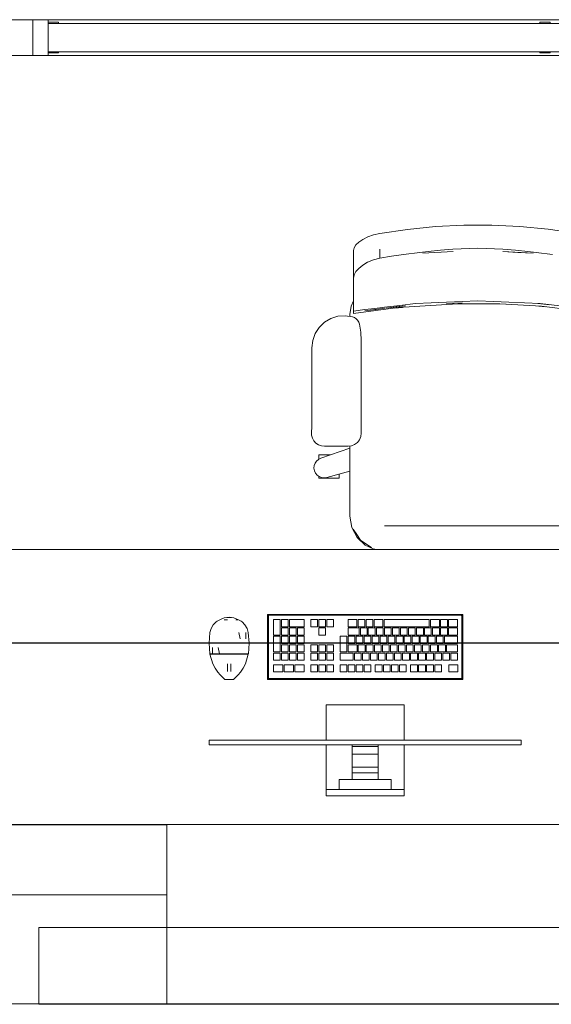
# Model space of a CAD drawing. Header units: millimetres. Extents: x -261 to 187, y -214 to 106.
# Tile 130 of 256: x -212.18 to -211.15, y -162.05 to -160.13. Entities that reach past the tile are written whole.
import ezdxf

# ---------------------------------------------------------------- set-up
doc = ezdxf.new("R2010")
doc.units = ezdxf.units.MM
doc.header["$LTSCALE"] = 0.005
doc.header["$MEASUREMENT"] = 0
for name, color, linetype, lineweight in [('AP-Condutos Ar condicionado', 4, 'Continuous', 25), ('IFC-Elemento construtivo genérico-Contorno', 9, 'Continuous', 5), ('IFC-Elemento de mobília-Contorno', 9, 'Continuous', 5), ('IFC-Janela-Contorno', 9, 'Continuous', 5), ('IFC-Laje-Contorno', 9, 'Continuous', 5), ('IFC-Parede padrão-Contorno', 9, 'Continuous', 5), ('IFC-Parede-Contorno', 9, 'Continuous', 5)]:
    doc.layers.add(name, color=color, linetype=linetype, lineweight=lineweight)

msp = doc.modelspace()

# ---------------------------------------------------------------- linework, layer by layer
at = {"layer": 'AP-Condutos Ar condicionado'}
msp.add_line((-215.3166, -161.3455), (-209.7473, -161.3455), dxfattribs=at)
at = {"layer": 'IFC-Elemento construtivo genérico-Contorno', "lineweight": 5}
for p, q in [((-211.7009, -161.2897), (-211.6997, -161.2909)), ((-211.7009, -161.4167), (-211.7009, -161.2897)), ((-211.7009, -161.2897), (-211.3199, -161.2897)), ((-211.3211, -161.2909), (-211.3199, -161.2897)), ((-211.3199, -161.4167), (-211.3199, -161.2897)), ((-211.8069, -161.3103), (-211.8013, -161.3045)), ((-211.8013, -161.3045), (-211.7991, -161.3031)), ((-211.7991, -161.3031), (-211.7944, -161.3001)), ((-211.7944, -161.3001), (-211.7899, -161.2984)), ((-211.7899, -161.2984), (-211.7854, -161.2968)), ((-211.7857, -161.3001), (-211.7792, -161.3001)), ((-211.7854, -161.2968), (-211.7806, -161.296)), ((-211.7825, -161.3001), (-211.7792, -161.3001)), ((-211.7806, -161.296), (-211.776, -161.2952)), ((-211.7806, -161.296), (-211.7713, -161.296)), ((-211.776, -161.2952), (-211.7713, -161.296)), ((-211.7713, -161.296), (-211.7665, -161.2968)), ((-211.7665, -161.2968), (-211.7576, -161.3001)), ((-211.7629, -161.3001), (-211.7592, -161.3001)), ((-211.7629, -161.3001), (-211.7608, -161.3001)), ((-211.7576, -161.3001), (-211.7528, -161.3031)), ((-211.7528, -161.3031), (-211.7507, -161.3045)), ((-211.7507, -161.3045), (-211.745, -161.3103)), ((-211.6997, -161.2909), (-211.6988, -161.2918)), ((-211.6993, -161.2929), (-211.699, -161.2921)), ((-211.6993, -161.2929), (-211.6991, -161.2925)), ((-211.6993, -161.4135), (-211.6993, -161.2929)), ((-211.6991, -161.2925), (-211.699, -161.2921)), ((-211.699, -161.2921), (-211.6988, -161.2918)), ((-211.6988, -161.2918), (-211.6977, -161.2913)), ((-211.6988, -161.2918), (-211.6981, -161.2915)), ((-211.6981, -161.2915), (-211.6979, -161.2914)), ((-211.6979, -161.2914), (-211.6977, -161.2913)), ((-211.6977, -161.2913), (-211.3231, -161.2913)), ((-211.6895, -161.3302), (-211.6895, -161.3)), ((-211.6895, -161.3), (-211.6762, -161.3)), ((-211.6762, -161.3302), (-211.6762, -161.3)), ((-211.6738, -161.3139), (-211.6738, -161.3)), ((-211.6738, -161.3), (-211.6605, -161.3)), ((-211.6605, -161.3139), (-211.6605, -161.3)), ((-211.6581, -161.3139), (-211.6581, -161.3)), ((-211.6581, -161.3), (-211.6292, -161.3)), ((-211.6292, -161.3139), (-211.6292, -161.3)), ((-211.6167, -161.3), (-211.6034, -161.3)), ((-211.6167, -161.3139), (-211.6167, -161.3)), ((-211.6034, -161.3139), (-211.6034, -161.3)), ((-211.601, -161.3), (-211.5878, -161.3)), ((-211.601, -161.3139), (-211.601, -161.3)), ((-211.5878, -161.3139), (-211.5878, -161.3)), ((-211.5853, -161.3), (-211.5721, -161.3)), ((-211.5853, -161.3139), (-211.5853, -161.3)), ((-211.5721, -161.3139), (-211.5721, -161.3)), ((-211.5438, -161.3139), (-211.5438, -161.3)), ((-211.5438, -161.3), (-211.5266, -161.3)), ((-211.5266, -161.3139), (-211.5266, -161.3)), ((-211.5242, -161.3139), (-211.5242, -161.3)), ((-211.5242, -161.3), (-211.5109, -161.3)), ((-211.5109, -161.3139), (-211.5109, -161.3)), ((-211.5085, -161.3139), (-211.5085, -161.3)), ((-211.5085, -161.3), (-211.4952, -161.3)), ((-211.4952, -161.3139), (-211.4952, -161.3)), ((-211.4928, -161.3139), (-211.4928, -161.3)), ((-211.4928, -161.3), (-211.4756, -161.3)), ((-211.4756, -161.3139), (-211.4756, -161.3)), ((-211.4732, -161.3139), (-211.4732, -161.3)), ((-211.4732, -161.3), (-211.3853, -161.3)), ((-211.3853, -161.3139), (-211.3853, -161.3)), ((-211.3829, -161.3139), (-211.3829, -161.3)), ((-211.3829, -161.3), (-211.3655, -161.3)), ((-211.3655, -161.3139), (-211.3655, -161.3)), ((-211.3631, -161.3139), (-211.3631, -161.3)), ((-211.3631, -161.3), (-211.3498, -161.3)), ((-211.3498, -161.3139), (-211.3498, -161.3)), ((-211.3474, -161.3139), (-211.3474, -161.3)), ((-211.3474, -161.3), (-211.33, -161.3)), ((-211.33, -161.3139), (-211.33, -161.3)), ((-211.3231, -161.2913), (-211.3227, -161.2915)), ((-211.3231, -161.2913), (-211.3223, -161.2916)), ((-211.3227, -161.2915), (-211.322, -161.2918)), ((-211.3223, -161.2916), (-211.322, -161.2918)), ((-211.322, -161.2918), (-211.3211, -161.2909)), ((-211.322, -161.2918), (-211.3217, -161.2925)), ((-211.322, -161.2918), (-211.3215, -161.2929)), ((-211.3217, -161.2925), (-211.3216, -161.2927)), ((-211.3216, -161.2927), (-211.3215, -161.2929)), ((-211.3215, -161.4135), (-211.3215, -161.2929)), ((-211.3213, -161.2925), (-211.3208, -161.2916)), ((-211.3213, -161.2925), (-211.3212, -161.2922)), ((-211.3212, -161.2922), (-211.3208, -161.2916)), ((-211.8152, -161.3459), (-211.8134, -161.3252)), ((-211.8134, -161.3252), (-211.811, -161.3174)), ((-211.811, -161.3174), (-211.8069, -161.3103)), ((-211.7572, -161.3252), (-211.7544, -161.3372)), ((-211.745, -161.3103), (-211.7409, -161.3174)), ((-211.7435, -161.3252), (-211.7434, -161.3377)), ((-211.7409, -161.3174), (-211.7385, -161.3252)), ((-211.7385, -161.3252), (-211.7367, -161.3459)), ((-211.6738, -161.3139), (-211.6605, -161.3139)), ((-211.6738, -161.3302), (-211.6738, -161.3163)), ((-211.6738, -161.3163), (-211.6605, -161.3163)), ((-211.6605, -161.3302), (-211.6605, -161.3163)), ((-211.6581, -161.3139), (-211.6292, -161.3139)), ((-211.6581, -161.3302), (-211.6581, -161.3163)), ((-211.6581, -161.3163), (-211.6449, -161.3163)), ((-211.6449, -161.3302), (-211.6449, -161.3163)), ((-211.6424, -161.3302), (-211.6424, -161.3163)), ((-211.6424, -161.3163), (-211.6292, -161.3163)), ((-211.6292, -161.3302), (-211.6292, -161.3163)), ((-211.6167, -161.3139), (-211.6034, -161.3139)), ((-211.601, -161.3139), (-211.5878, -161.3139)), ((-211.601, -161.3302), (-211.601, -161.3163)), ((-211.601, -161.3163), (-211.5878, -161.3163)), ((-211.5878, -161.3302), (-211.5878, -161.3163)), ((-211.5853, -161.3139), (-211.5721, -161.3139)), ((-211.5438, -161.3139), (-211.5266, -161.3139)), ((-211.5438, -161.3302), (-211.5438, -161.3163)), ((-211.5438, -161.3163), (-211.5222, -161.3163)), ((-211.5242, -161.3139), (-211.5109, -161.3139)), ((-211.5222, -161.3302), (-211.5222, -161.3163)), ((-211.5198, -161.3302), (-211.5198, -161.3163)), ((-211.5198, -161.3163), (-211.5066, -161.3163)), ((-211.5085, -161.3139), (-211.4952, -161.3139)), ((-211.5066, -161.3302), (-211.5066, -161.3163)), ((-211.5042, -161.3302), (-211.5042, -161.3163)), ((-211.5042, -161.3163), (-211.4909, -161.3163)), ((-211.4928, -161.3139), (-211.4756, -161.3139)), ((-211.4909, -161.3302), (-211.4909, -161.3163)), ((-211.4885, -161.3302), (-211.4885, -161.3163)), ((-211.4885, -161.3163), (-211.4752, -161.3163)), ((-211.4752, -161.3302), (-211.4752, -161.3163)), ((-211.4732, -161.3139), (-211.3853, -161.3139)), ((-211.4728, -161.3302), (-211.4728, -161.3163)), ((-211.4728, -161.3163), (-211.4595, -161.3163)), ((-211.4595, -161.3302), (-211.4595, -161.3163)), ((-211.4571, -161.3302), (-211.4571, -161.3163)), ((-211.4571, -161.3163), (-211.4439, -161.3163)), ((-211.4439, -161.3302), (-211.4439, -161.3163)), ((-211.4415, -161.3302), (-211.4415, -161.3163)), ((-211.4415, -161.3163), (-211.4282, -161.3163)), ((-211.4282, -161.3302), (-211.4282, -161.3163)), ((-211.4258, -161.3302), (-211.4258, -161.3163)), ((-211.4258, -161.3163), (-211.4125, -161.3163)), ((-211.4125, -161.3302), (-211.4125, -161.3163)), ((-211.4101, -161.3302), (-211.4101, -161.3163)), ((-211.4101, -161.3163), (-211.3968, -161.3163)), ((-211.3968, -161.3302), (-211.3968, -161.3163)), ((-211.3944, -161.3302), (-211.3944, -161.3163)), ((-211.3944, -161.3163), (-211.3812, -161.3163)), ((-211.3829, -161.3139), (-211.3655, -161.3139)), ((-211.3812, -161.3302), (-211.3812, -161.3163)), ((-211.3787, -161.3302), (-211.3787, -161.3163)), ((-211.3787, -161.3163), (-211.3655, -161.3163)), ((-211.3655, -161.3302), (-211.3655, -161.3163)), ((-211.3631, -161.3139), (-211.3498, -161.3139)), ((-211.3631, -161.3302), (-211.3631, -161.3163)), ((-211.3631, -161.3163), (-211.3498, -161.3163)), ((-211.3498, -161.3302), (-211.3498, -161.3163)), ((-211.3474, -161.3139), (-211.33, -161.3139)), ((-211.3474, -161.3302), (-211.3474, -161.3163)), ((-211.3474, -161.3163), (-211.33, -161.3163)), ((-211.33, -161.3302), (-211.33, -161.3163)), ((-211.8152, -161.3459), (-211.8135, -161.3665)), ((-211.7384, -161.3665), (-211.7367, -161.3459)), ((-211.6895, -161.3302), (-211.6762, -161.3302)), ((-211.6895, -161.3628), (-211.6895, -161.3326)), ((-211.6895, -161.3326), (-211.6762, -161.3326)), ((-211.6762, -161.3628), (-211.6762, -161.3326)), ((-211.6738, -161.3302), (-211.6605, -161.3302)), ((-211.6738, -161.3465), (-211.6738, -161.3326)), ((-211.6738, -161.3326), (-211.6605, -161.3326)), ((-211.6738, -161.3465), (-211.6605, -161.3465)), ((-211.6605, -161.3465), (-211.6605, -161.3326)), ((-211.6581, -161.3302), (-211.6449, -161.3302)), ((-211.6581, -161.3465), (-211.6581, -161.3326)), ((-211.6581, -161.3326), (-211.6449, -161.3326)), ((-211.6581, -161.3465), (-211.6449, -161.3465)), ((-211.6449, -161.3465), (-211.6449, -161.3326)), ((-211.6424, -161.3302), (-211.6292, -161.3302)), ((-211.6424, -161.3465), (-211.6424, -161.3326)), ((-211.6424, -161.3326), (-211.6292, -161.3326)), ((-211.6424, -161.3465), (-211.6292, -161.3465)), ((-211.6292, -161.3465), (-211.6292, -161.3326)), ((-211.601, -161.3302), (-211.5878, -161.3302)), ((-211.5595, -161.3628), (-211.5595, -161.3326)), ((-211.5595, -161.3326), (-211.5463, -161.3326)), ((-211.5463, -161.3628), (-211.5463, -161.3326)), ((-211.5438, -161.3302), (-211.5222, -161.3302)), ((-211.5438, -161.3465), (-211.5438, -161.3326)), ((-211.5438, -161.3326), (-211.5306, -161.3326)), ((-211.5438, -161.3465), (-211.5306, -161.3465)), ((-211.5306, -161.3465), (-211.5306, -161.3326)), ((-211.5282, -161.3465), (-211.5282, -161.3326)), ((-211.5282, -161.3326), (-211.5149, -161.3326)), ((-211.5282, -161.3465), (-211.5149, -161.3465)), ((-211.5198, -161.3302), (-211.5066, -161.3302)), ((-211.5149, -161.3465), (-211.5149, -161.3326)), ((-211.5125, -161.3465), (-211.5125, -161.3326)), ((-211.5125, -161.3326), (-211.4992, -161.3326)), ((-211.5125, -161.3465), (-211.4992, -161.3465)), ((-211.5042, -161.3302), (-211.4909, -161.3302)), ((-211.4992, -161.3465), (-211.4992, -161.3326)), ((-211.4968, -161.3465), (-211.4968, -161.3326)), ((-211.4968, -161.3326), (-211.4836, -161.3326)), ((-211.4968, -161.3465), (-211.4836, -161.3465)), ((-211.4885, -161.3302), (-211.4752, -161.3302)), ((-211.4836, -161.3465), (-211.4836, -161.3326)), ((-211.4811, -161.3465), (-211.4811, -161.3326)), ((-211.4811, -161.3326), (-211.4679, -161.3326)), ((-211.4811, -161.3465), (-211.4679, -161.3465)), ((-211.4728, -161.3302), (-211.4595, -161.3302)), ((-211.4679, -161.3465), (-211.4679, -161.3326)), ((-211.4655, -161.3465), (-211.4655, -161.3326)), ((-211.4655, -161.3326), (-211.4522, -161.3326)), ((-211.4655, -161.3465), (-211.4522, -161.3465)), ((-211.4571, -161.3302), (-211.4439, -161.3302)), ((-211.4522, -161.3465), (-211.4522, -161.3326)), ((-211.4498, -161.3465), (-211.4498, -161.3326)), ((-211.4498, -161.3326), (-211.4365, -161.3326)), ((-211.4498, -161.3465), (-211.4365, -161.3465)), ((-211.4415, -161.3302), (-211.4282, -161.3302)), ((-211.4365, -161.3465), (-211.4365, -161.3326)), ((-211.4341, -161.3465), (-211.4341, -161.3326)), ((-211.4341, -161.3326), (-211.4209, -161.3326)), ((-211.4341, -161.3465), (-211.4209, -161.3465)), ((-211.4258, -161.3302), (-211.4125, -161.3302)), ((-211.4209, -161.3465), (-211.4209, -161.3326)), ((-211.4184, -161.3465), (-211.4184, -161.3326)), ((-211.4184, -161.3326), (-211.4052, -161.3326)), ((-211.4184, -161.3465), (-211.4052, -161.3465)), ((-211.4101, -161.3302), (-211.3968, -161.3302)), ((-211.4052, -161.3465), (-211.4052, -161.3326)), ((-211.4028, -161.3465), (-211.4028, -161.3326)), ((-211.4028, -161.3326), (-211.3895, -161.3326)), ((-211.4028, -161.3465), (-211.3895, -161.3465)), ((-211.3944, -161.3302), (-211.3812, -161.3302)), ((-211.3895, -161.3465), (-211.3895, -161.3326)), ((-211.3871, -161.3465), (-211.3871, -161.3326)), ((-211.3871, -161.3326), (-211.3738, -161.3326)), ((-211.3871, -161.3465), (-211.3738, -161.3465)), ((-211.3787, -161.3302), (-211.3655, -161.3302)), ((-211.3738, -161.3465), (-211.3738, -161.3326)), ((-211.3714, -161.3465), (-211.3714, -161.3326)), ((-211.3714, -161.3326), (-211.3581, -161.3326)), ((-211.3714, -161.3465), (-211.3581, -161.3465)), ((-211.3631, -161.3302), (-211.3498, -161.3302)), ((-211.3581, -161.3465), (-211.3581, -161.3326)), ((-211.3557, -161.3465), (-211.3557, -161.3326)), ((-211.3557, -161.3326), (-211.33, -161.3326)), ((-211.3557, -161.3465), (-211.33, -161.3465)), ((-211.3474, -161.3302), (-211.33, -161.3302)), ((-211.33, -161.3465), (-211.33, -161.3326)), ((-211.8135, -161.3665), (-211.811, -161.3665)), ((-211.8126, -161.3674), (-211.8126, -161.3665)), ((-211.811, -161.3665), (-211.8085, -161.3665)), ((-211.8086, -161.3541), (-211.8085, -161.3665)), ((-211.8085, -161.3665), (-211.8016, -161.3665)), ((-211.8077, -161.3674), (-211.8077, -161.3665)), ((-211.8016, -161.3665), (-211.7947, -161.3665)), ((-211.7975, -161.3545), (-211.7947, -161.3665)), ((-211.7947, -161.3665), (-211.7853, -161.3665)), ((-211.7853, -161.3665), (-211.776, -161.3665)), ((-211.776, -161.3674), (-211.776, -161.3665)), ((-211.776, -161.3665), (-211.7666, -161.3665)), ((-211.7666, -161.3665), (-211.7572, -161.3665)), ((-211.7572, -161.3665), (-211.7503, -161.3665)), ((-211.7503, -161.3665), (-211.7434, -161.3665)), ((-211.7442, -161.3674), (-211.7442, -161.3665)), ((-211.7434, -161.3665), (-211.7409, -161.3665)), ((-211.7409, -161.3665), (-211.7384, -161.3665)), ((-211.7393, -161.3674), (-211.7393, -161.3665)), ((-211.6895, -161.3628), (-211.6762, -161.3628)), ((-211.6895, -161.3791), (-211.6895, -161.3652)), ((-211.6895, -161.3652), (-211.6762, -161.3652)), ((-211.6762, -161.3791), (-211.6762, -161.3652)), ((-211.6738, -161.3628), (-211.6738, -161.3489)), ((-211.6738, -161.3489), (-211.6605, -161.3489)), ((-211.6738, -161.3628), (-211.6605, -161.3628)), ((-211.6738, -161.3791), (-211.6738, -161.3652)), ((-211.6738, -161.3652), (-211.6605, -161.3652)), ((-211.6605, -161.3628), (-211.6605, -161.3489)), ((-211.6605, -161.3791), (-211.6605, -161.3652)), ((-211.6581, -161.3628), (-211.6581, -161.3489)), ((-211.6581, -161.3489), (-211.6449, -161.3489)), ((-211.6581, -161.3628), (-211.6449, -161.3628)), ((-211.6581, -161.3791), (-211.6581, -161.3652)), ((-211.6581, -161.3652), (-211.6449, -161.3652)), ((-211.6449, -161.3628), (-211.6449, -161.3489)), ((-211.6449, -161.3791), (-211.6449, -161.3652)), ((-211.6424, -161.3628), (-211.6424, -161.3489)), ((-211.6424, -161.3489), (-211.6292, -161.3489)), ((-211.6424, -161.3628), (-211.6292, -161.3628)), ((-211.6424, -161.3791), (-211.6424, -161.3652)), ((-211.6424, -161.3652), (-211.6292, -161.3652)), ((-211.6292, -161.3628), (-211.6292, -161.3489)), ((-211.6292, -161.3791), (-211.6292, -161.3652)), ((-211.6167, -161.3489), (-211.6034, -161.3489)), ((-211.6167, -161.3628), (-211.6167, -161.3489)), ((-211.6167, -161.3628), (-211.6034, -161.3628)), ((-211.6167, -161.3791), (-211.6167, -161.3652)), ((-211.6167, -161.3652), (-211.6034, -161.3652)), ((-211.6034, -161.3628), (-211.6034, -161.3489)), ((-211.6034, -161.3791), (-211.6034, -161.3652)), ((-211.601, -161.3489), (-211.5878, -161.3489)), ((-211.601, -161.3628), (-211.601, -161.3489)), ((-211.601, -161.3628), (-211.5878, -161.3628)), ((-211.601, -161.3791), (-211.601, -161.3652)), ((-211.601, -161.3652), (-211.5878, -161.3652)), ((-211.5878, -161.3628), (-211.5878, -161.3489)), ((-211.5878, -161.3791), (-211.5878, -161.3652)), ((-211.5853, -161.3489), (-211.5721, -161.3489)), ((-211.5853, -161.3628), (-211.5853, -161.3489)), ((-211.5853, -161.3628), (-211.5721, -161.3628)), ((-211.5853, -161.3791), (-211.5853, -161.3652)), ((-211.5853, -161.3652), (-211.5721, -161.3652)), ((-211.5721, -161.3628), (-211.5721, -161.3489)), ((-211.5721, -161.3791), (-211.5721, -161.3652)), ((-211.5595, -161.3628), (-211.5463, -161.3628)), ((-211.5595, -161.3791), (-211.5595, -161.3652)), ((-211.5595, -161.3652), (-211.5338, -161.3652)), ((-211.5438, -161.3628), (-211.5438, -161.3489)), ((-211.5438, -161.3489), (-211.5262, -161.3489)), ((-211.5438, -161.3628), (-211.5262, -161.3628)), ((-211.5338, -161.3791), (-211.5338, -161.3652)), ((-211.5314, -161.3791), (-211.5314, -161.3652)), ((-211.5314, -161.3652), (-211.5181, -161.3652)), ((-211.5262, -161.3628), (-211.5262, -161.3489)), ((-211.5238, -161.3628), (-211.5238, -161.3489)), ((-211.5238, -161.3489), (-211.5105, -161.3489)), ((-211.5238, -161.3628), (-211.5105, -161.3628)), ((-211.5181, -161.3791), (-211.5181, -161.3652)), ((-211.5157, -161.3791), (-211.5157, -161.3652)), ((-211.5157, -161.3652), (-211.5025, -161.3652)), ((-211.5105, -161.3628), (-211.5105, -161.3489)), ((-211.5081, -161.3628), (-211.5081, -161.3489)), ((-211.5081, -161.3489), (-211.4948, -161.3489)), ((-211.5081, -161.3628), (-211.4948, -161.3628)), ((-211.5025, -161.3791), (-211.5025, -161.3652)), ((-211.5001, -161.3791), (-211.5001, -161.3652)), ((-211.5001, -161.3652), (-211.4868, -161.3652)), ((-211.4948, -161.3628), (-211.4948, -161.3489)), ((-211.4924, -161.3628), (-211.4924, -161.3489)), ((-211.4924, -161.3489), (-211.4792, -161.3489)), ((-211.4924, -161.3628), (-211.4792, -161.3628)), ((-211.4868, -161.3791), (-211.4868, -161.3652)), ((-211.4844, -161.3791), (-211.4844, -161.3652)), ((-211.4844, -161.3652), (-211.4711, -161.3652)), ((-211.4792, -161.3628), (-211.4792, -161.3489)), ((-211.4768, -161.3628), (-211.4768, -161.3489)), ((-211.4768, -161.3489), (-211.4635, -161.3489)), ((-211.4768, -161.3628), (-211.4635, -161.3628)), ((-211.4711, -161.3791), (-211.4711, -161.3652)), ((-211.4687, -161.3791), (-211.4687, -161.3652)), ((-211.4687, -161.3652), (-211.4554, -161.3652)), ((-211.4635, -161.3628), (-211.4635, -161.3489)), ((-211.4611, -161.3628), (-211.4611, -161.3489)), ((-211.4611, -161.3489), (-211.4478, -161.3489)), ((-211.4611, -161.3628), (-211.4478, -161.3628)), ((-211.4554, -161.3791), (-211.4554, -161.3652)), ((-211.453, -161.3791), (-211.453, -161.3652)), ((-211.453, -161.3652), (-211.4398, -161.3652)), ((-211.4478, -161.3628), (-211.4478, -161.3489)), ((-211.4454, -161.3628), (-211.4454, -161.3489)), ((-211.4454, -161.3489), (-211.4321, -161.3489)), ((-211.4454, -161.3628), (-211.4321, -161.3628)), ((-211.4398, -161.3791), (-211.4398, -161.3652)), ((-211.4374, -161.3791), (-211.4374, -161.3652)), ((-211.4374, -161.3652), (-211.4241, -161.3652)), ((-211.4321, -161.3628), (-211.4321, -161.3489)), ((-211.4297, -161.3628), (-211.4297, -161.3489)), ((-211.4297, -161.3489), (-211.4165, -161.3489)), ((-211.4297, -161.3628), (-211.4165, -161.3628)), ((-211.4241, -161.3791), (-211.4241, -161.3652)), ((-211.4217, -161.3791), (-211.4217, -161.3652)), ((-211.4217, -161.3652), (-211.4084, -161.3652)), ((-211.4165, -161.3628), (-211.4165, -161.3489)), ((-211.4141, -161.3628), (-211.4141, -161.3489)), ((-211.4141, -161.3489), (-211.4008, -161.3489)), ((-211.4141, -161.3628), (-211.4008, -161.3628)), ((-211.4084, -161.3791), (-211.4084, -161.3652)), ((-211.406, -161.3791), (-211.406, -161.3652)), ((-211.406, -161.3652), (-211.3927, -161.3652)), ((-211.4008, -161.3628), (-211.4008, -161.3489)), ((-211.3984, -161.3628), (-211.3984, -161.3489)), ((-211.3984, -161.3489), (-211.3851, -161.3489)), ((-211.3984, -161.3628), (-211.3851, -161.3628)), ((-211.3927, -161.3791), (-211.3927, -161.3652)), ((-211.3903, -161.3791), (-211.3903, -161.3652)), ((-211.3903, -161.3652), (-211.3771, -161.3652)), ((-211.3851, -161.3628), (-211.3851, -161.3489)), ((-211.3827, -161.3628), (-211.3827, -161.3489)), ((-211.3827, -161.3489), (-211.3694, -161.3489)), ((-211.3827, -161.3628), (-211.3694, -161.3628)), ((-211.3771, -161.3791), (-211.3771, -161.3652)), ((-211.3746, -161.3791), (-211.3746, -161.3652)), ((-211.3746, -161.3652), (-211.3614, -161.3652)), ((-211.3694, -161.3628), (-211.3694, -161.3489)), ((-211.367, -161.3628), (-211.367, -161.3489)), ((-211.367, -161.3489), (-211.3538, -161.3489)), ((-211.367, -161.3628), (-211.3538, -161.3628)), ((-211.3614, -161.3791), (-211.3614, -161.3652)), ((-211.359, -161.3791), (-211.359, -161.3652)), ((-211.359, -161.3652), (-211.3457, -161.3652)), ((-211.3538, -161.3628), (-211.3538, -161.3489)), ((-211.3514, -161.3628), (-211.3514, -161.3489)), ((-211.3514, -161.3489), (-211.33, -161.3489)), ((-211.3514, -161.3628), (-211.33, -161.3628)), ((-211.3457, -161.3791), (-211.3457, -161.3652)), ((-211.3433, -161.3791), (-211.3433, -161.3652)), ((-211.3433, -161.3652), (-211.33, -161.3652)), ((-211.33, -161.3628), (-211.33, -161.3489)), ((-211.33, -161.3791), (-211.33, -161.3652)), ((-211.8134, -161.3674), (-211.8078, -161.386)), ((-211.8134, -161.3674), (-211.8084, -161.3674)), ((-211.8113, -161.3674), (-211.8101, -161.3674)), ((-211.8101, -161.3674), (-211.8089, -161.3674)), ((-211.8089, -161.3674), (-211.8077, -161.3674)), ((-211.8084, -161.3674), (-211.8015, -161.3674)), ((-211.8078, -161.386), (-211.8031, -161.3946)), ((-211.8043, -161.3674), (-211.801, -161.3674)), ((-211.8015, -161.3674), (-211.7947, -161.3674)), ((-211.7976, -161.3674), (-211.7943, -161.3674)), ((-211.7947, -161.3674), (-211.7853, -161.3674)), ((-211.7897, -161.3674), (-211.7851, -161.3674)), ((-211.7853, -161.3674), (-211.776, -161.3674)), ((-211.7805, -161.3674), (-211.776, -161.3674)), ((-211.776, -161.3674), (-211.7666, -161.3674)), ((-211.776, -161.3674), (-211.7714, -161.3674)), ((-211.7668, -161.3674), (-211.7622, -161.3674)), ((-211.7666, -161.3674), (-211.7572, -161.3674)), ((-211.7576, -161.3674), (-211.7543, -161.3674)), ((-211.7572, -161.3674), (-211.7504, -161.3674)), ((-211.7509, -161.3674), (-211.7476, -161.3674)), ((-211.7504, -161.3674), (-211.7435, -161.3674)), ((-211.7488, -161.3946), (-211.7441, -161.386)), ((-211.7442, -161.3674), (-211.743, -161.3674)), ((-211.7441, -161.386), (-211.7385, -161.3674)), ((-211.7435, -161.3674), (-211.7385, -161.3674)), ((-211.743, -161.3674), (-211.7418, -161.3674)), ((-211.7418, -161.3674), (-211.741, -161.3674)), ((-211.741, -161.3674), (-211.7402, -161.3674)), ((-211.6895, -161.3791), (-211.6762, -161.3791)), ((-211.6738, -161.3791), (-211.6605, -161.3791)), ((-211.6581, -161.3791), (-211.6449, -161.3791)), ((-211.6424, -161.3791), (-211.6292, -161.3791)), ((-211.6167, -161.3791), (-211.6034, -161.3791)), ((-211.601, -161.3791), (-211.5878, -161.3791)), ((-211.5853, -161.3791), (-211.5721, -161.3791)), ((-211.5595, -161.3791), (-211.5338, -161.3791)), ((-211.5314, -161.3791), (-211.5181, -161.3791)), ((-211.5157, -161.3791), (-211.5025, -161.3791)), ((-211.5001, -161.3791), (-211.4868, -161.3791)), ((-211.4844, -161.3791), (-211.4711, -161.3791)), ((-211.4687, -161.3791), (-211.4554, -161.3791)), ((-211.453, -161.3791), (-211.4398, -161.3791)), ((-211.4374, -161.3791), (-211.4241, -161.3791)), ((-211.4217, -161.3791), (-211.4084, -161.3791)), ((-211.406, -161.3791), (-211.3927, -161.3791)), ((-211.3903, -161.3791), (-211.3771, -161.3791)), ((-211.3746, -161.3791), (-211.3614, -161.3791)), ((-211.359, -161.3791), (-211.3457, -161.3791)), ((-211.3433, -161.3791), (-211.33, -161.3791)), ((-211.8031, -161.3946), (-211.7981, -161.4027)), ((-211.7981, -161.4027), (-211.7938, -161.4075)), ((-211.779, -161.3888), (-211.779, -161.3864)), ((-211.779, -161.3913), (-211.779, -161.3888)), ((-211.779, -161.3939), (-211.779, -161.3913)), ((-211.779, -161.3962), (-211.779, -161.3939)), ((-211.779, -161.3983), (-211.779, -161.3962)), ((-211.779, -161.3998), (-211.779, -161.3983)), ((-211.779, -161.4008), (-211.779, -161.3998)), ((-211.779, -161.4011), (-211.779, -161.4008)), ((-211.7726, -161.3888), (-211.7726, -161.3864)), ((-211.7726, -161.3913), (-211.7726, -161.3888)), ((-211.7726, -161.3939), (-211.7726, -161.3913)), ((-211.7726, -161.3962), (-211.7726, -161.3939)), ((-211.7726, -161.3983), (-211.7726, -161.3962)), ((-211.7726, -161.3998), (-211.7726, -161.3983)), ((-211.7726, -161.4008), (-211.7726, -161.3998)), ((-211.7726, -161.4011), (-211.7726, -161.4008)), ((-211.7581, -161.4075), (-211.7538, -161.4027)), ((-211.7538, -161.4027), (-211.7488, -161.3946)), ((-211.6895, -161.3882), (-211.6711, -161.3882)), ((-211.6895, -161.4021), (-211.6895, -161.3882)), ((-211.6895, -161.4021), (-211.6711, -161.4021)), ((-211.6711, -161.4021), (-211.6711, -161.3882)), ((-211.6685, -161.3882), (-211.6501, -161.3882)), ((-211.6685, -161.4021), (-211.6685, -161.3882)), ((-211.6685, -161.4021), (-211.6501, -161.4021)), ((-211.6501, -161.4021), (-211.6501, -161.3882)), ((-211.6476, -161.4021), (-211.6476, -161.3882)), ((-211.6476, -161.3882), (-211.6292, -161.3882)), ((-211.6476, -161.4021), (-211.6292, -161.4021)), ((-211.6292, -161.4021), (-211.6292, -161.3882)), ((-211.6167, -161.4021), (-211.6167, -161.3882)), ((-211.6167, -161.3882), (-211.6034, -161.3882)), ((-211.6167, -161.4021), (-211.6034, -161.4021)), ((-211.6034, -161.4021), (-211.6034, -161.3882)), ((-211.601, -161.4021), (-211.601, -161.3882)), ((-211.601, -161.3882), (-211.5878, -161.3882)), ((-211.601, -161.4021), (-211.5878, -161.4021)), ((-211.5878, -161.4021), (-211.5878, -161.3882)), ((-211.5853, -161.4021), (-211.5853, -161.3882)), ((-211.5853, -161.3882), (-211.5721, -161.3882)), ((-211.5853, -161.4021), (-211.5721, -161.4021)), ((-211.5721, -161.4021), (-211.5721, -161.3882)), ((-211.5595, -161.4021), (-211.5595, -161.3882)), ((-211.5595, -161.3882), (-211.5462, -161.3882)), ((-211.5595, -161.4021), (-211.5462, -161.4021)), ((-211.5462, -161.4021), (-211.5462, -161.3882)), ((-211.5438, -161.4021), (-211.5438, -161.3882)), ((-211.5438, -161.3882), (-211.5306, -161.3882)), ((-211.5438, -161.4021), (-211.5306, -161.4021)), ((-211.5306, -161.4021), (-211.5306, -161.3882)), ((-211.5281, -161.4021), (-211.5281, -161.3882)), ((-211.5281, -161.3882), (-211.5149, -161.3882)), ((-211.5281, -161.4021), (-211.5149, -161.4021)), ((-211.5149, -161.4021), (-211.5149, -161.3882)), ((-211.5125, -161.4021), (-211.5125, -161.3882)), ((-211.5125, -161.3882), (-211.4992, -161.3882)), ((-211.5125, -161.4021), (-211.4992, -161.4021)), ((-211.4992, -161.4021), (-211.4992, -161.3882)), ((-211.4906, -161.4021), (-211.4906, -161.3882)), ((-211.4906, -161.3882), (-211.4773, -161.3882)), ((-211.4906, -161.4021), (-211.4773, -161.4021)), ((-211.4773, -161.4021), (-211.4773, -161.3882)), ((-211.4749, -161.4021), (-211.4749, -161.3882)), ((-211.4749, -161.3882), (-211.4616, -161.3882)), ((-211.4749, -161.4021), (-211.4616, -161.4021)), ((-211.4616, -161.4021), (-211.4616, -161.3882)), ((-211.4592, -161.4021), (-211.4592, -161.3882)), ((-211.4592, -161.3882), (-211.446, -161.3882)), ((-211.4592, -161.4021), (-211.446, -161.4021)), ((-211.446, -161.4021), (-211.446, -161.3882)), ((-211.4436, -161.4021), (-211.4436, -161.3882)), ((-211.4436, -161.3882), (-211.4303, -161.3882)), ((-211.4436, -161.4021), (-211.4303, -161.4021)), ((-211.4303, -161.4021), (-211.4303, -161.3882)), ((-211.4217, -161.4021), (-211.4217, -161.3882)), ((-211.4217, -161.3882), (-211.4084, -161.3882)), ((-211.4217, -161.4021), (-211.4084, -161.4021)), ((-211.4084, -161.4021), (-211.4084, -161.3882)), ((-211.406, -161.4021), (-211.406, -161.3882)), ((-211.406, -161.3882), (-211.3927, -161.3882)), ((-211.406, -161.4021), (-211.3927, -161.4021)), ((-211.3927, -161.4021), (-211.3927, -161.3882)), ((-211.3903, -161.4021), (-211.3903, -161.3882)), ((-211.3903, -161.3882), (-211.3771, -161.3882)), ((-211.3903, -161.4021), (-211.3771, -161.4021)), ((-211.3771, -161.4021), (-211.3771, -161.3882)), ((-211.3746, -161.4021), (-211.3746, -161.3882)), ((-211.3746, -161.3882), (-211.3614, -161.3882)), ((-211.3746, -161.4021), (-211.3614, -161.4021)), ((-211.3614, -161.4021), (-211.3614, -161.3882)), ((-211.3472, -161.4021), (-211.3472, -161.3882)), ((-211.3472, -161.3882), (-211.3296, -161.3882)), ((-211.3472, -161.4021), (-211.3296, -161.4021)), ((-211.3296, -161.4021), (-211.3296, -161.3882)), ((-211.7938, -161.4075), (-211.7846, -161.4167)), ((-211.7846, -161.4167), (-211.7834, -161.4167)), ((-211.7834, -161.4167), (-211.7822, -161.4167)), ((-211.7822, -161.4167), (-211.7812, -161.4167)), ((-211.7812, -161.4167), (-211.7803, -161.4167)), ((-211.7803, -161.4167), (-211.7781, -161.4167)), ((-211.7781, -161.4167), (-211.776, -161.4167)), ((-211.776, -161.4167), (-211.7738, -161.4167)), ((-211.7738, -161.4167), (-211.7716, -161.4167)), ((-211.7716, -161.4167), (-211.7707, -161.4167)), ((-211.7707, -161.4167), (-211.7697, -161.4167)), ((-211.7697, -161.4167), (-211.7685, -161.4167)), ((-211.7685, -161.4167), (-211.7673, -161.4167)), ((-211.7673, -161.4167), (-211.7581, -161.4075)), ((-211.7009, -161.4167), (-211.6997, -161.4155)), ((-211.7009, -161.4167), (-211.3199, -161.4167)), ((-211.6997, -161.4155), (-211.6988, -161.4146)), ((-211.6996, -161.4142), (-211.6993, -161.4135)), ((-211.6996, -161.4142), (-211.6995, -161.4138)), ((-211.6995, -161.4138), (-211.6993, -161.4135)), ((-211.6993, -161.4135), (-211.6988, -161.4146)), ((-211.6993, -161.4135), (-211.6991, -161.4139)), ((-211.6988, -161.4146), (-211.6985, -161.4148)), ((-211.6985, -161.4148), (-211.6977, -161.4151)), ((-211.6985, -161.4148), (-211.6981, -161.4149)), ((-211.6981, -161.4149), (-211.6977, -161.4151)), ((-211.6977, -161.4151), (-211.3231, -161.4151)), ((-211.3231, -161.4151), (-211.322, -161.4146)), ((-211.3228, -161.4153), (-211.3218, -161.4158)), ((-211.3228, -161.4153), (-211.3224, -161.4154)), ((-211.3224, -161.4154), (-211.3218, -161.4158)), ((-211.322, -161.4146), (-211.3218, -161.4143)), ((-211.322, -161.4146), (-211.3211, -161.4155)), ((-211.3218, -161.4143), (-211.3215, -161.4135)), ((-211.3218, -161.4143), (-211.3217, -161.4139)), ((-211.3217, -161.4139), (-211.3215, -161.4135)), ((-211.3215, -161.4135), (-211.3212, -161.4142)), ((-211.3215, -161.4135), (-211.3208, -161.4148)), ((-211.3211, -161.4155), (-211.3199, -161.4167)), ((-211.5866, -161.535), (-211.5866, -161.4663)), ((-211.5866, -161.4663), (-211.4342, -161.4663)), ((-211.4342, -161.535), (-211.4342, -161.4663)), ((-211.8152, -161.535), (-211.815, -161.535)), ((-211.8152, -161.5445), (-211.8152, -161.535)), ((-211.815, -161.535), (-211.8143, -161.535)), ((-211.8143, -161.535), (-211.8133, -161.535)), ((-211.8133, -161.535), (-211.812, -161.535)), ((-211.812, -161.535), (-211.8105, -161.535)), ((-211.8105, -161.535), (-211.8088, -161.535)), ((-211.8088, -161.535), (-211.212, -161.535)), ((-211.212, -161.535), (-211.2103, -161.535)), ((-211.2103, -161.535), (-211.2088, -161.535)), ((-211.2088, -161.535), (-211.2075, -161.535)), ((-211.2075, -161.535), (-211.2065, -161.535)), ((-211.2065, -161.535), (-211.2058, -161.535)), ((-211.2058, -161.535), (-211.2056, -161.535)), ((-211.2056, -161.5445), (-211.2056, -161.535)), ((-211.8152, -161.5445), (-211.815, -161.5445)), ((-211.815, -161.5445), (-211.8143, -161.5445)), ((-211.8143, -161.5445), (-211.8133, -161.5445)), ((-211.8133, -161.5445), (-211.812, -161.5445)), ((-211.812, -161.5445), (-211.8105, -161.5445)), ((-211.8105, -161.5445), (-211.8088, -161.5445)), ((-211.8088, -161.5445), (-211.212, -161.5445)), ((-211.5866, -161.625), (-211.5866, -161.5445)), ((-211.5358, -161.5477), (-211.5358, -161.5445)), ((-211.5358, -161.5477), (-211.485, -161.5477)), ((-211.5358, -161.5628), (-211.5358, -161.5477)), ((-211.485, -161.5477), (-211.485, -161.5445)), ((-211.485, -161.5628), (-211.485, -161.5477)), ((-211.4342, -161.625), (-211.4342, -161.5445)), ((-211.212, -161.5445), (-211.2103, -161.5445)), ((-211.2103, -161.5445), (-211.2088, -161.5445)), ((-211.2088, -161.5445), (-211.2075, -161.5445)), ((-211.2075, -161.5445), (-211.2065, -161.5445)), ((-211.2065, -161.5445), (-211.2058, -161.5445)), ((-211.2058, -161.5445), (-211.2056, -161.5445)), ((-211.5358, -161.5878), (-211.5358, -161.5628)), ((-211.5358, -161.5628), (-211.485, -161.5628)), ((-211.485, -161.5878), (-211.485, -161.5628)), ((-211.5358, -161.5987), (-211.5358, -161.5878)), ((-211.5358, -161.5878), (-211.485, -161.5878)), ((-211.485, -161.5987), (-211.485, -161.5878)), ((-211.5612, -161.6314), (-211.5612, -161.6123)), ((-211.5612, -161.6123), (-211.4596, -161.6123)), ((-211.5358, -161.5987), (-211.485, -161.5987)), ((-211.5358, -161.6021), (-211.5358, -161.5987)), ((-211.5358, -161.6067), (-211.5358, -161.6021)), ((-211.5358, -161.6123), (-211.5358, -161.6067)), ((-211.485, -161.6021), (-211.485, -161.5978)), ((-211.485, -161.6067), (-211.485, -161.6021)), ((-211.485, -161.6123), (-211.485, -161.6067)), ((-211.4596, -161.6314), (-211.4596, -161.6123)), ((-211.5866, -161.6267), (-211.5866, -161.625)), ((-211.5866, -161.6282), (-211.5866, -161.6267)), ((-211.5866, -161.6295), (-211.5866, -161.6282)), ((-211.5866, -161.6305), (-211.5866, -161.6295)), ((-211.5866, -161.6312), (-211.5866, -161.6305)), ((-211.5866, -161.6314), (-211.5866, -161.6312)), ((-211.5866, -161.6441), (-211.5866, -161.6314)), ((-211.5866, -161.6314), (-211.4342, -161.6314)), ((-211.4342, -161.6267), (-211.4342, -161.625)), ((-211.4342, -161.6282), (-211.4342, -161.6267)), ((-211.4342, -161.6295), (-211.4342, -161.6282)), ((-211.4342, -161.6305), (-211.4342, -161.6295)), ((-211.4342, -161.6312), (-211.4342, -161.6305)), ((-211.4342, -161.6314), (-211.4342, -161.6312)), ((-211.4342, -161.6441), (-211.4342, -161.6314)), ((-211.5866, -161.6441), (-211.4342, -161.6441))]:
    msp.add_line(p, q, dxfattribs=at)
at = {"layer": 'IFC-Elemento de mobília-Contorno', "lineweight": 5}
for p, q in [((-211.4818, -160.5462), (-211.4275, -160.5384)), ((-211.4275, -160.5384), (-211.3729, -160.533)), ((-211.3729, -160.533), (-211.318, -160.5304)), ((-211.318, -160.5304), (-211.263, -160.5304)), ((-211.263, -160.5304), (-211.2081, -160.533)), ((-211.2081, -160.533), (-211.1534, -160.5383)), ((-211.1534, -160.5383), (-211.0992, -160.5462)), ((-211.5225, -160.5633), (-211.5148, -160.5579)), ((-211.5148, -160.5579), (-211.5052, -160.5531)), ((-211.5052, -160.5531), (-211.4941, -160.5491)), ((-211.4941, -160.5491), (-211.4818, -160.5462)), ((-211.5331, -160.5794), (-211.5318, -160.5743)), ((-211.5318, -160.5743), (-211.5283, -160.5688)), ((-211.5283, -160.5688), (-211.5225, -160.5633)), ((-211.4818, -160.5948), (-211.4818, -160.5771)), ((-211.3875, -160.5813), (-211.3632, -160.5791)), ((-211.3632, -160.5791), (-211.3389, -160.5769)), ((-211.3389, -160.5769), (-211.2902, -160.5753)), ((-211.2902, -160.5753), (-211.2414, -160.5769)), ((-211.2414, -160.5769), (-211.2171, -160.5791)), ((-211.2171, -160.5791), (-211.1929, -160.5813)), ((-211.5331, -160.6334), (-211.5331, -160.5794)), ((-211.5055, -160.6027), (-211.4943, -160.598)), ((-211.4943, -160.598), (-211.4818, -160.5948)), ((-211.4818, -160.5948), (-211.4588, -160.5908)), ((-211.4588, -160.5908), (-211.4358, -160.5874)), ((-211.4358, -160.5874), (-211.4038, -160.5833)), ((-211.4038, -160.5833), (-211.3875, -160.5813)), ((-211.3977, -160.5851), (-211.3388, -160.5816)), ((-211.2416, -160.5816), (-211.2121, -160.5834)), ((-211.2416, -160.5816), (-211.1826, -160.5851)), ((-211.2121, -160.5834), (-211.1826, -160.5851)), ((-211.1929, -160.5813), (-211.1766, -160.5834)), ((-211.1766, -160.5834), (-211.1446, -160.5874)), ((-211.5283, -160.6209), (-211.5227, -160.6145)), ((-211.5227, -160.6145), (-211.515, -160.6083)), ((-211.515, -160.6083), (-211.5055, -160.6027)), ((-211.5331, -160.6334), (-211.5318, -160.6273)), ((-211.5331, -160.651), (-211.5331, -160.6334)), ((-211.5318, -160.6273), (-211.5283, -160.6209)), ((-211.5331, -160.6658), (-211.5331, -160.651)), ((-211.5331, -160.6779), (-211.5331, -160.6658)), ((-211.5405, -160.7047), (-211.5379, -160.6884)), ((-211.5379, -160.6884), (-211.5331, -160.678)), ((-211.5331, -160.6872), (-211.5331, -160.6779)), ((-211.5331, -160.6936), (-211.5331, -160.6872)), ((-211.5331, -160.7028), (-211.4461, -160.6912)), ((-211.5331, -160.697), (-211.5331, -160.6936)), ((-211.5111, -160.6971), (-211.4717, -160.6924)), ((-211.5111, -160.6949), (-211.4918, -160.6926)), ((-211.5111, -160.6971), (-211.4891, -160.6945)), ((-211.4918, -160.6926), (-211.4726, -160.6903)), ((-211.4891, -160.6945), (-211.4717, -160.6924)), ((-211.4726, -160.6903), (-211.4424, -160.6867)), ((-211.4699, -160.6922), (-211.4314, -160.6875)), ((-211.4699, -160.6922), (-211.4506, -160.6898)), ((-211.4534, -160.6922), (-211.4376, -160.6907)), ((-211.4506, -160.6898), (-211.4314, -160.6875)), ((-211.4461, -160.6912), (-211.3293, -160.6837)), ((-211.4424, -160.6867), (-211.4121, -160.6831)), ((-211.4121, -160.6831), (-211.3817, -160.6819)), ((-211.3817, -160.6819), (-211.3513, -160.6807)), ((-211.3513, -160.6807), (-211.3209, -160.6794)), ((-211.3513, -160.6828), (-211.3209, -160.6816)), ((-211.3293, -160.6837), (-211.2476, -160.6838)), ((-211.3209, -160.6794), (-211.2905, -160.6782)), ((-211.2905, -160.6782), (-211.2601, -160.6794)), ((-211.2601, -160.6794), (-211.2296, -160.6807)), ((-211.2504, -160.6838), (-211.2354, -160.6845)), ((-211.2476, -160.6838), (-211.166, -160.6883)), ((-211.2296, -160.6807), (-211.1992, -160.6819)), ((-211.1992, -160.6819), (-211.1688, -160.6831)), ((-211.1779, -160.6877), (-211.1585, -160.6893)), ((-211.1732, -160.6829), (-211.1496, -160.6854)), ((-211.1688, -160.6831), (-211.1303, -160.6877)), ((-211.1688, -160.6831), (-211.1496, -160.6854)), ((-211.166, -160.6883), (-211.0479, -160.7028)), ((-211.5897, -160.7198), (-211.5774, -160.7124)), ((-211.5774, -160.7124), (-211.5637, -160.7081)), ((-211.5637, -160.7081), (-211.5494, -160.7069)), ((-211.5494, -160.7069), (-211.5353, -160.7091)), ((-211.5405, -160.7047), (-211.5404, -160.7083)), ((-211.5353, -160.7091), (-211.5314, -160.7106)), ((-211.5331, -160.6978), (-211.5111, -160.6949)), ((-211.5331, -160.6975), (-211.5331, -160.697)), ((-211.5331, -160.6978), (-211.5331, -160.6975)), ((-211.5331, -160.698), (-211.5331, -160.6978)), ((-211.5331, -160.6997), (-211.5331, -160.698)), ((-211.5331, -160.7021), (-211.5331, -160.6997)), ((-211.5331, -160.7028), (-211.5331, -160.7021)), ((-211.5314, -160.7106), (-211.5279, -160.7129)), ((-211.5279, -160.7129), (-211.5251, -160.7159)), ((-211.6077, -160.7418), (-211.6, -160.7298)), ((-211.6, -160.7298), (-211.5897, -160.7198)), ((-211.5251, -160.7159), (-211.5229, -160.7195)), ((-211.5229, -160.7195), (-211.5216, -160.7234)), ((-211.5216, -160.7234), (-211.5191, -160.7392)), ((-211.6126, -160.7553), (-211.6077, -160.7418)), ((-211.5191, -160.7392), (-211.5182, -160.7552)), ((-211.6142, -160.7695), (-211.6126, -160.7553)), ((-211.6142, -160.9161), (-211.6142, -160.7695)), ((-211.5182, -160.9363), (-211.5182, -160.7552)), ((-211.6151, -160.9337), (-211.6144, -160.9249)), ((-211.6144, -160.9249), (-211.6142, -160.9161)), ((-211.6151, -160.9337), (-211.615, -160.9398)), ((-211.615, -160.9398), (-211.6135, -160.9456)), ((-211.5216, -160.949), (-211.5191, -160.9428)), ((-211.5191, -160.9428), (-211.5182, -160.9363)), ((-211.6135, -160.9456), (-211.6106, -160.9509)), ((-211.6106, -160.9509), (-211.6065, -160.9554)), ((-211.6065, -160.9554), (-211.6015, -160.9588)), ((-211.6015, -160.9588), (-211.5958, -160.9609)), ((-211.5958, -160.9609), (-211.5898, -160.9617)), ((-211.5898, -160.9617), (-211.5436, -160.9617)), ((-211.5436, -160.9617), (-211.537, -160.9608)), ((-211.5405, -161.0984), (-211.54, -160.9612)), ((-211.537, -160.9608), (-211.5309, -160.9582)), ((-211.5309, -160.9582), (-211.5256, -160.9542)), ((-211.5256, -160.9542), (-211.5216, -160.949)), ((-211.6009, -160.9792), (-211.6009, -160.9784)), ((-211.6009, -160.9784), (-211.578, -160.9784)), ((-211.6009, -160.9814), (-211.6009, -160.9792)), ((-211.6009, -160.9851), (-211.6009, -160.9814)), ((-211.5971, -160.985), (-211.54, -160.9652)), ((-211.6103, -161.0045), (-211.6099, -160.9995)), ((-211.6099, -160.9995), (-211.6082, -160.9947)), ((-211.6082, -160.9947), (-211.6054, -160.9905)), ((-211.6054, -160.9905), (-211.6016, -160.9872)), ((-211.6016, -160.9872), (-211.5971, -160.985)), ((-211.6009, -160.9869), (-211.6009, -160.9851)), ((-211.6103, -161.0045), (-211.6095, -161.0095)), ((-211.6095, -161.0095), (-211.6074, -161.0141)), ((-211.6074, -161.0141), (-211.6042, -161.018)), ((-211.6042, -161.018), (-211.6001, -161.0209)), ((-211.6009, -161.0212), (-211.6009, -161.0204)), ((-211.6009, -161.0234), (-211.6009, -161.0212)), ((-211.6001, -161.0209), (-211.5955, -161.0228)), ((-211.5855, -161.0227), (-211.5402, -161.0105)), ((-211.5613, -161.0175), (-211.5613, -161.0162)), ((-211.5613, -161.0212), (-211.5613, -161.0175)), ((-211.5613, -161.0234), (-211.5613, -161.0212)), ((-211.6009, -161.0242), (-211.6009, -161.0234)), ((-211.6009, -161.0242), (-211.5613, -161.0242)), ((-211.5955, -161.0228), (-211.5905, -161.0234)), ((-211.5905, -161.0234), (-211.5855, -161.0227)), ((-211.5613, -161.0242), (-211.5613, -161.0234)), ((-211.5405, -161.0984), (-211.5361, -161.1203)), ((-211.4728, -161.1168), (-211.1045, -161.1168)), ((-211.5361, -161.1203), (-211.5259, -161.1399)), ((-211.5336, -161.1236), (-211.5265, -161.1342)), ((-211.5336, -161.1236), (-211.5194, -161.1449)), ((-211.5265, -161.1342), (-211.5194, -161.1449)), ((-211.5259, -161.1399), (-211.5104, -161.1546)), ((-211.5194, -161.1449), (-211.5072, -161.1531)), ((-211.5104, -161.1546), (-211.4948, -161.1617)), ((-211.5072, -161.1531), (-211.498, -161.1592)), ((-211.4948, -161.1617), (-211.4885, -161.1629))]:
    msp.add_line(p, q, dxfattribs=at)
at = {"layer": 'IFC-Janela-Contorno', "lineweight": 5}
for p, q in [((-212.1592, -160.1292), (-212.1552, -160.1292)), ((-212.1552, -160.1292), (-212.1292, -160.1292)), ((-212.1292, -160.1367), (-212.1292, -160.1292)), ((-212.1292, -160.1342), (-212.1111, -160.1342)), ((-212.1292, -160.1367), (-212.1292, -160.1342)), ((-212.1292, -160.1367), (-210.1893, -160.1367)), ((-212.1292, -160.1917), (-212.1292, -160.1367)), ((-212.1111, -160.1342), (-212.1092, -160.1342)), ((-212.1092, -160.1367), (-212.1092, -160.1342)), ((-211.1693, -160.1342), (-211.1511, -160.1342)), ((-211.1693, -160.1367), (-211.1693, -160.1342)), ((-211.1511, -160.1342), (-211.1493, -160.1342)), ((-211.1493, -160.1367), (-211.1493, -160.1342)), ((-212.1592, -160.1992), (-212.1592, -160.1901)), ((-212.1292, -160.1917), (-210.1893, -160.1917)), ((-212.1292, -160.1992), (-212.1292, -160.1917)), ((-212.1292, -160.1942), (-212.1273, -160.1942)), ((-212.1273, -160.1942), (-212.1092, -160.1942)), ((-212.1092, -160.1942), (-212.1092, -160.1917)), ((-211.1693, -160.1942), (-211.1693, -160.1917)), ((-211.1693, -160.1942), (-211.1674, -160.1942)), ((-211.1674, -160.1942), (-211.1493, -160.1942)), ((-211.1493, -160.1942), (-211.1493, -160.1917)), ((-212.1592, -160.1992), (-212.1552, -160.1992)), ((-212.1552, -160.1992), (-212.1292, -160.1992))]:
    msp.add_line(p, q, dxfattribs=at)
at = {"layer": 'IFC-Laje-Contorno', "lineweight": 5}
for p, q in [((-215.7501, -161.1629), (-210.4827, -161.1629)), ((-212.2106, -161.7007), (-211.8979, -161.7007)), ((-212.2106, -161.8369), (-211.8979, -161.8369))]:
    msp.add_line(p, q, dxfattribs=at)
at = {"layer": 'IFC-Parede padrão-Contorno', "lineweight": 5}
for p, q in [((-212.3982, -160.1292), (-212.1592, -160.1292)), ((-212.1592, -160.1292), (-210.1594, -160.1292)), ((-212.1592, -160.1901), (-212.1592, -160.1292)), ((-212.3982, -160.1992), (-212.1592, -160.1992)), ((-212.1292, -160.1992), (-210.1893, -160.1992))]:
    msp.add_line(p, q, dxfattribs=at)
at = {"layer": 'IFC-Parede-Contorno', "lineweight": 5}
for p, q in [((-213.9927, -161.6996), (-211.966, -161.6996)), ((-211.966, -161.6996), (-211.8979, -161.6996)), ((-211.8979, -161.6996), (-210.3803, -161.6996)), ((-211.8979, -161.9507), (-211.8979, -161.6996)), ((-212.1476, -162.0021), (-212.1476, -161.9007)), ((-212.1476, -161.9007), (-211.5231, -161.9007)), ((-211.5231, -161.9007), (-210.4202, -161.9007)), ((-211.8979, -161.9508), (-211.8979, -161.9074)), ((-211.8979, -162.0496), (-211.8979, -161.9507)), ((-212.1476, -162.0507), (-212.1476, -162.0021)), ((-214.1354, -162.0496), (-211.966, -162.0496)), ((-212.6527, -162.0496), (-212.1476, -162.0496)), ((-212.1476, -162.0507), (-211.5231, -162.0507)), ((-211.966, -162.0496), (-211.8979, -162.0496)), ((-211.8979, -162.0496), (-210.3803, -162.0496)), ((-211.8758, -162.0507), (-211.099, -162.0507)), ((-211.5231, -162.0507), (-205.6369, -162.0507))]:
    msp.add_line(p, q, dxfattribs=at)

doc.saveas('drawing.dxf')
